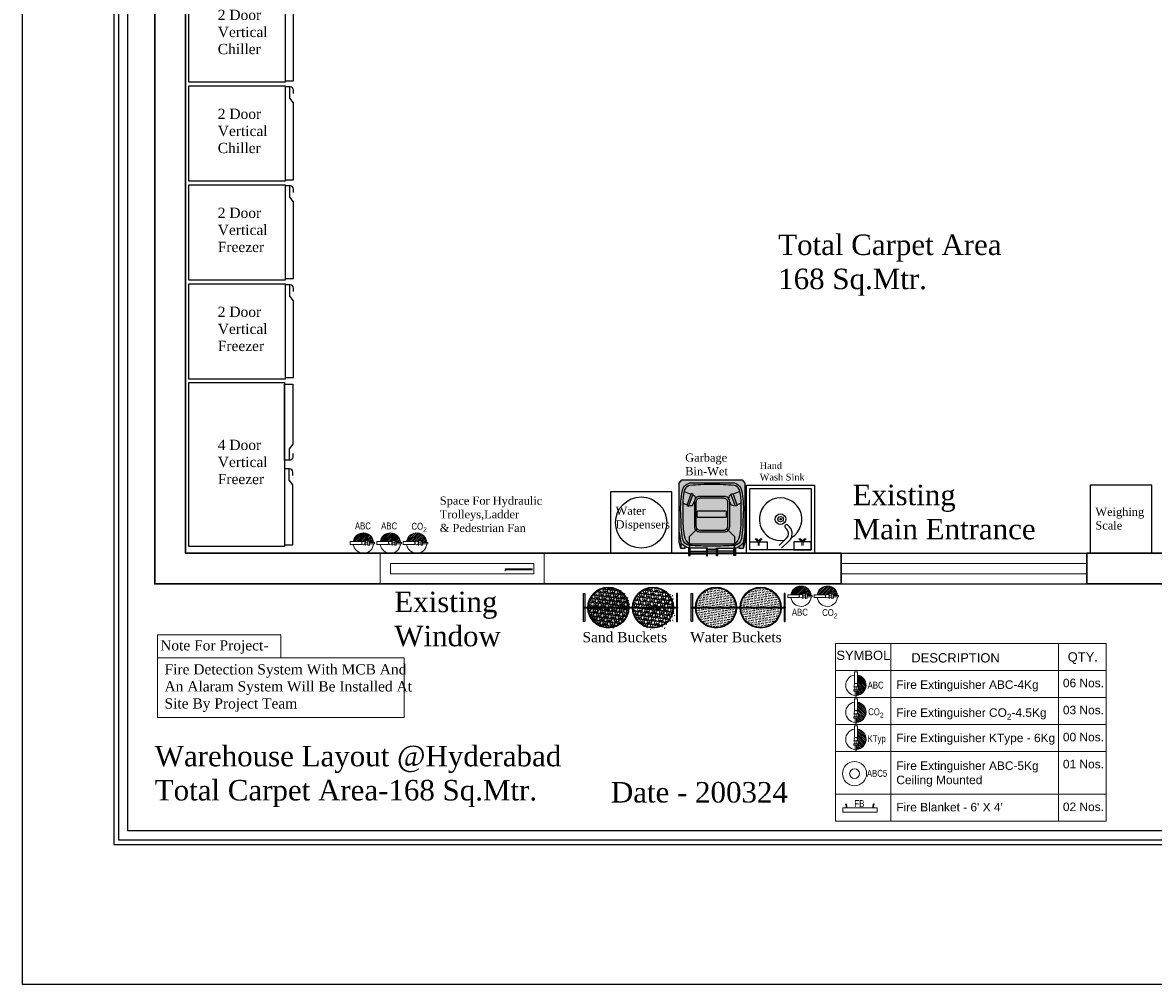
# Model space of a CAD drawing. Header units: millimetres. Extents: x 2861742 to 2875825, y -510863 to -491988.
# Tile 1 of 3: x 2861742 to 2870022, y -510863 to -503818. Entities that reach past the tile are written whole.
import ezdxf

# ---------------------------------------------------------------- set-up
doc = ezdxf.new("R2010")
doc.units = ezdxf.units.MM
doc.header["$LTSCALE"] = 1000
doc.header["$MEASUREMENT"] = 0
doc.layers.get('Defpoints').update_dxf_attribs({"linetype": 'CONTINUOUS'})
doc.layers.add('0-CountArea', color=152, linetype='CONTINUOUS', plot=False, transparency=0.5)
for name, color, linetype, lineweight in [('A-WALL', 113, 'CONTINUOUS', 9), ('door', 251, 'CONTINUOUS', 9), ('Fire Extinguisher', 1, 'CONTINUOUS', 0), ('TEXT', 7, 'CONTINUOUS', 5), ('YA_Wall', 1, 'CONTINUOUS', 30)]:
    doc.layers.add(name, color=color, linetype=linetype, lineweight=lineweight)
for name, color, linetype in [('cad-block.com', 252, 'CONTINUOUS'), ('cad-block.com_hatch', 250, 'CONTINUOUS'), ('Equipment', 5, 'CONTINUOUS'), ('Equipment Name', 7, 'CONTINUOUS'), ('Wall-New', 6, 'CONTINUOUS')]:
    doc.layers.add(name, color=color, linetype=linetype)
doc.styles.add('2.5 Arial_regular_annotative', font='arial.ttf', dxfattribs={"width": 0.8, "height": 2.5})
doc.styles.add('ARAIL', font='arial.ttf')
doc.styles.add('style12', font='BOOKOSI.TTF')
pattern_1 = [(266.0127875, (-2865855.7514, 508046.9782), (-28.999044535, -456.6607662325), [5.112368, -506.1253458]), (222.96974073, (-2865856.1069, 508041.8782), (335.9377675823, 310.6860413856), [8.772984, -868.52514093]), (170.51044708, (-2865862.5262, 508035.8985), (556.7905830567, -95.4371343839), [6.185944, -612.40923865]), (305.273689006, (-2865868.3557, 508019.2883), (-437.9583126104, 622.2833088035), [7.989044, -790.9152056]), (330.83365418, (-2865863.7422, 508012.766), (-430.4636759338, 242.3572233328), [7.83389, -775.55617887]), (35.273689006, (-2865856.9015, 508008.9482), (-622.2833088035, -437.9583126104), [7.989044, -790.9152056]), (75.694240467, (-2865850.3793, 508013.5617), (-155.325951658, -603.5808551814), [10.565102, -1045.94424486]), (110.255328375, (-2865847.7687, 508023.7992), (-305.08213291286, 822.54294245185), [9.974544, -987.4802169]), (159.429565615, (-2865851.2219, 508033.1569), (-543.6920379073, 202.1162237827), [8.0161, -793.59477817]), (213.23635831, (-2865858.727, 508035.9734), (352.78363107, 227.402088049), [9.151616, -448.428978]), (260.3974378, (-2865866.3815, 508030.9575), (-101.98640695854, -610.1301277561), [11.835024, -1171.6682502]), (176.81407483, (-2865838.4768, 508042.15), (-349.9816768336, 15.9004993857), [4.039438, -399.9061029]), (209.46923439, (-2865842.51, 508042.3745), (436.0675844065, 244.2479515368), [7.685006, -760.8174338]), (263, (-2865849.2, 508038.594), (23.39513606, -29.94440864), [5.373998, -48.36611737]), (241.19859051, (-2865854.1043, 508040.5495), (102.9317710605, 176.864497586), [2.894004, -286.505374]), (329.80140949, (-2865855.4985, 508038.0135), (-100.129816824, 66.438089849), [4.092714, -200.54354867]), (68.96375653, (-2865851.961, 508035.955), (43.042953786, 130.074225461), [6.647302, -214.92887]), (199.5650512, (-2865849.575, 508042.159), (83.283953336, 16.84586349), [4.806658, -115.3598931]), (54.38954033, (-2865872.8663, 508024.4443), (229.2586781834, 323.7845865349), [6.7336, -666.62811557]), (108.34617594, (-2865868.9455, 508029.9187), (137.568862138, -422.9690392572), [5.649118, -559.2614944]), (331.19859051, (-2865854.254, 508048.148), (-176.864497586, 102.9317710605), [5.78797, -283.611408]), (21.61045967, (-2865849.1822, 508045.3595), (-369.6294945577, -144.1181347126), [6.7336, -666.62811557]), (17.44395478, (-2865858.3613, 508005.8788), (-196.51231531, -57.086863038), [6.49344, -318.1787023]), (332.77514057, (-2865852.1665, 508007.8253), (-407.0685398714, 212.4128146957), [5.440764, -538.6364364]), (104.80140949, (-2865830.5596, 508018.4375), (-57.086863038, 196.51231531), [5.78797, -283.611408]), (55.35402464, (-2865832.0382, 508024.0335), (-295.6967680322, -423.9144033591), [6.369978, -630.62609734]), (107.44395478, (-2865845.2323, 508006.974), (57.086863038, -196.51231531), [3.24672, -321.4254223]), (139.30993247, (-2865832.356, 508017.034), (-123.524952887, 96.382498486), [1.93762, -191.8251215]), (203.96375653, (-2865833.825, 508018.297), (113.228361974, 40.24099955), [7.83389, -148.84412377]), (224.00900596, (-2865840.984, 508015.1153), (276.0489503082, 263.8957692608), [7.2599, -718.72908063]), (341.69006753, (-2865849.856, 508033.26), (-76.73468076, 36.49368121), [5.480436, -131.53051247]), (31.157226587, (-2865844.6527, 508031.5381), (555.8452189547, 337.8284957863), [9.568172, -947.2473797]), (98.9453959, (-2865836.4647, 508036.4886), (43.9883178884, -303.191404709), [3.912328, -387.32161736]), (128, (-2865837.073, 508040.353), (-53.3395447, 6.54927257), [2.28, -35.72]), (158.25643716, (-2865842.2848, 508015.5457), (283.5435869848, -116.03031621), [5.279112, -522.6337596]), (86.0127875, (-2865847.1884, 508017.5014), (28.999044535, 456.6607662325), [10.224736, -501.0129778]), (38, (-2865846.477, 508027.7), (6.54927257, 53.3395447), [9.88, -28.12]), (3.30484647, (-2865838.6918, 508033.7841), (463.2100388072, 24.3405001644), [6.008332, -594.82442343]), (292.0546041, (-2865832.6935, 508034.1305), (63.636135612, -143.172770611), [5.532876, -271.1112998]), (245.645975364, (-2865830.616, 508029.0025), (-334.9924034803, -743.9516715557), [9.00847, -891.84001893]), (213.42607874, (-2865834.3308, 508020.7956), (-412.6724483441, -274.1923601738), [9.530362, -943.5047895])]
pattern_2 = [(353, (-2866638.634, 508205.388), (26.337020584, 9.36009331), [12.5, -12.5, 0, -12.5, 0, -12.5])]

# ---------------------------------------------------------------- blocks, each defined once
blk = doc.blocks.new('A$C24e077e1')
at = {"layer": 'Equipment', "lineweight": 5}
for p, q in [((84.9, 416.3), (63.1, 394.6)), ((84.9, 443.5), (84.9, 416.3)), ((93.6, 416.3), (93.6, 443.5)), ((115.4, 394.6), (93.6, 416.3)), ((384.4, 394.6), (406.2, 416.3)), ((406.2, 416.3), (406.2, 443.5)), ((414.9, 443.5), (414.9, 416.3)), ((414.9, 416.3), (436.7, 394.6)), ((63.1, 394.6), (75.5, 394.6)), ((75.5, 394.6), (89.2, 408.3)), ((89.2, 408.3), (103, 394.6)), ((103, 394.6), (115.4, 394.6)), ((396.8, 394.6), (384.4, 394.6)), ((410.5, 408.3), (396.8, 394.6)), ((424.3, 394.6), (410.5, 408.3)), ((436.7, 394.6), (424.3, 394.6))]:
    blk.add_line(p, q, dxfattribs=at)
at = {"layer": 'Equipment'}
for p, q in [((243.2, 461.5), (187.5, 409.1)), ((261, 442.6), (205.3, 390.2)), ((184.4, 306.3), (196.2, 293.7)), ((203.3, 324.1), (215.2, 311.5))]:
    blk.add_line(p, q, dxfattribs=at)
for points in [[(0, 499.8), (499.8, 499.8), (499.8, 0), (0, 0)], [(152.5, 473.8), (26, 473.8), (26, 416.3), (152.5, 416.3)], [(26, 473.8), (473.8, 473.8), (473.8, 26), (26, 26)], [(347.3, 473.8), (473.8, 473.8), (473.8, 416.3), (347.3, 416.3)]]:
    blk.add_lwpolyline(points, close=True, dxfattribs=at)
at = {"layer": 'Equipment', "linetype": 'ByBlock', "lineweight": -2, "ltscale": 0.25}
for radius in [39, 19.8, 5.16]:
    blk.add_circle((249.9, 249.9), radius, dxfattribs=at)
at = {"layer": 'Equipment'}
for centre, radius, start, end in [((249.9, 249.9), 155.9, 120.7693, 101.59797), ((237.4, 356.1), 72.8, 133.26297, 223.26297), ((237.4, 356.1), 46.8, 133.26297, 223.26297), ((205.7, 302.6), 13, 223.26297, 43.26297)]:
    blk.add_arc(centre, radius, start, end, dxfattribs=at)
blk = doc.blocks.new('Garbage bin_green_top_dwgmodels.com')
at = {"layer": 'cad-block.com_hatch'}
h = blk.add_hatch(color=85, dxfattribs=at)
h.dxf.hatch_style = 1
h.paths.add_polyline_path([(239.9, 457.7), (228.9, 502.2), (198.8, 502.2), (198.9, 487.4, 0.065352), (172.7, 499.3), (172.3, 553.5), (165.8, 553.5), (159.3, 553.5), (159.3, 542.6), (40.1, 542.6), (40.1, 556.4), (32, 556.4), (32, 542.6), (0, 542.6), (-32, 542.6), (-32, 556.4), (-40.1, 556.4), (-40.1, 542.6), (-159.3, 542.6), (-159.3, 553.5), (-165.8, 553.5), (-172.3, 553.5), (-172.7, 499.3, 0.065352), (-198.9, 487.4), (-198.8, 502.2), (-228.9, 502.2), (-239.9, 457.7), (-240.1, 23.1), (-220, 0), (0, 0), (220, 0), (240.1, 23.1)])
h.paths.add_polyline_path([(-159.3, 501.2), (-159.3, 523.2), (-40.1, 523.2), (-40.1, 501.2)], flags=16)
h.paths.add_polyline_path([(-32, 511.2), (-32, 523.2), (0, 523.2), (32, 523.2), (32, 511.2), (0, 511.2)], flags=16)
h.paths.add_polyline_path([(40.1, 501.2), (40.1, 523.2), (159.3, 523.2), (159.3, 501.2)], flags=16)
at = {"layer": 'cad-block.com', "color": 0}
for points in [[(-198.9, 487.4), (-198.8, 502.2), (-228.9, 502.2), (-239.9, 457.7), (-240.1, 23.1), (-220, 0), (0, 0), (220, 0), (240.1, 23.1), (239.9, 457.7), (228.9, 502.2), (198.8, 502.2), (198.9, 487.4)], [(-239.9, 382.1), (-227.3, 462), (-227.3, 502.2)], [(-172.7, 499.3), (-172.3, 553.5), (-165.8, 553.5), (-159.3, 553.5), (-159.3, 501.2)], [(-159.3, 542.6), (-40.1, 542.6)], [(-159.3, 523.2), (-40.1, 523.2)], [(32, 542.6), (0, 542.6), (-32, 542.6)], [(32, 523.2), (0, 523.2), (-32, 523.2)], [(32, 511.2), (0, 511.2), (-32, 511.2)], [(159.3, 542.6), (40.1, 542.6)], [(159.3, 523.2), (40.1, 523.2)], [(172.7, 499.3), (172.3, 553.5), (165.8, 553.5), (159.3, 553.5), (159.3, 501.2)], [(239.9, 382.1), (227.3, 462), (227.3, 502.2)], [(-213.1, 171.3), (-183.1, 182.5)], [(-185.6, 187.7), (-171.6, 192.8), (-138.2, 105.6), (-153.1, 99.9), (-185.1, 187.9)], [(185.6, 187.7), (171.6, 192.8), (138.2, 105.6), (153.1, 99.9), (185.1, 187.9)], [(213.1, 171.3), (183.1, 182.5)], [(-203.5, 84.7), (-154.5, 103.7)], [(203.5, 84.7), (154.5, 103.7)]]:
    blk.add_lwpolyline(points, dxfattribs=at)
for points in [[(-40.1, 501.2), (-159.3, 501.2), (-165.8, 501.2, 0.169802), (-227.3, 462)], [(109, 358.9), (165.8, 414.4), (165.8, 553.5), (165.8, 480.8, 0.002183), (0, 486.7, 0.002183), (-165.8, 480.8), (-165.8, 553.5), (-165.8, 414.4), (-109, 358.9)], [(40.1, 501.2), (159.3, 501.2), (165.8, 501.2, -0.169802), (227.3, 462)], [(-165.8, 480.8, 0.297961), (-215.2, 430.6, 0.042051), (-225, 345.8, -0.003698), (-229, 241.3, 0.060574), (-216.7, 78.6, 0.367426), (-149.6, 21.6), (0, 21.6), (149.6, 21.6, 0.367426), (216.7, 78.6, 0.060574), (229, 241.3, -0.003698), (225, 345.8, 0.042051), (215.2, 430.6, 0.297961), (165.8, 480.8)], [(-169.6, 187.5, -0.269888), (-140.2, 182.4), (-128.8, 156.1)], [(169.6, 187.5, 0.269888), (140.2, 182.4), (128.8, 156.1)], [(-139.6, 109.4), (-139.2, 109.6, 0.32068), (-121.3, 136.8)], [(139.6, 109.4), (139.2, 109.6, -0.32068), (121.3, 136.8)]]:
    blk.add_lwpolyline(points, format="xyb", dxfattribs=at)
for points in [[(-40.1, 556.4), (-32, 556.4), (-32, 501.2), (-40.1, 501.2)], [(40.1, 556.4), (32, 556.4), (32, 501.2), (40.1, 501.2)]]:
    blk.add_lwpolyline(points, close=True, dxfattribs=at)
for points in [[(0, 467.6), (165.8, 467.6, -0.218041), (202.1, 417.6, -0.049803), (213.1, 307.8), (213.1, 175.2, -0.075378), (199.3, 68.9, -0.243539), (161.6, 41, -0.021943), (0, 34, -0.021943), (-161.6, 41, -0.243539), (-199.3, 68.9, -0.075378), (-213.1, 175.2), (-213.1, 307.8, -0.049803), (-202.1, 417.6, -0.218041), (-165.8, 467.6)], [(-90.5, 380.1), (91.4, 380.1, -0.414214), (129.9, 341.6), (129.9, 159.8, -0.414214), (91.4, 121.3), (-90.5, 121.3, -0.414214), (-129, 159.8), (-129, 341.6, -0.414214)], [(-87.2, 368.1), (85, 368.1, -0.414214), (115.5, 337.5), (115.5, 165.4, -0.414214), (85, 134.9), (-87.2, 134.9, -0.414214), (-117.7, 165.4), (-117.7, 337.5, -0.414214)], [(-104, 272.5), (100.8, 272.5, -0.414214), (106.9, 266.4), (106.9, 236, -0.414214), (100.8, 229.9), (-104, 229.9, -0.414214), (-110.1, 236), (-110.1, 266.4, -0.414214)]]:
    blk.add_lwpolyline(points, format="xyb", close=True, dxfattribs=at)
blk = doc.blocks.new('A$C9b609989')
at = {"layer": 'Equipment'}
blk.add_lwpolyline([(-688.1, 60.8), (11.9, 60.8), (11.9, 765), (-688.1, 765)], close=True, dxfattribs=at)
at = {"layer": 'Equipment', "linetype": 'Continuous'}
blk.add_lwpolyline([(-630.3, 0), (-654.9, 0, -0.414214), (-679.6, 24.6), (-679.6, 60.8), (0, 60.8), (0, 0), (-562.3, 0), (-596.2, 27), (-679.6, 27)], format="xyb", dxfattribs=at)
blk = doc.blocks.new('A$C7ff28e20')
at = {"layer": 'Equipment'}
blk.add_lwpolyline([(-1188.1, 60.8), (11.9, 60.8), (11.9, 760), (-1188.1, 760)], close=True, dxfattribs=at)
at = {"layer": 'Equipment', "linetype": 'Continuous'}
for points in [[(-668.5, 0), (-643.9, 0, 0.414214), (-619.3, 24.6), (-619.3, 60.8), (-1176.3, 60.8), (-1176.3, 0), (-736.5, 0), (-702.7, 27), (-619.3, 27)], [(-507.8, 0), (-532.4, 0, -0.414214), (-557, 24.6), (-557, 60.8), (0, 60.8), (0, 0), (-439.8, 0), (-473.6, 27), (-557, 27)]]:
    blk.add_lwpolyline(points, format="xyb", dxfattribs=at)
blk = doc.blocks.new('A$C88a519a9')
at = {"layer": 'Fire Extinguisher', "color": 1, "linetype": 'Continuous', "lineweight": 0, "ltscale": 250}
for p, q in [((-10.8, 97.8), (10.8, 97.8)), ((-10.8, 12.6), (-10.8, 97.8)), ((10.8, 97.8), (10.8, 12.6)), ((10.8, 12.6), (-10.8, 12.6)), ((-18.6, -12.6), (18.6, -12.6)), ((18.6, -33), (-18.6, -33)), ((-15, -33), (15, -33)), ((-15, -43.8), (-15, -33)), ((15, -43.8), (-15, -43.8)), ((-7.8, -33), (-7.8, -12.6)), ((-4.8, -43.8), (4.8, -43.8)), ((-4.8, -81), (-4.8, -43.8)), ((4.8, -81), (-4.8, -81)), ((4.8, -43.8), (4.8, -81)), ((7.8, -33), (7.8, -12.6)), ((15, -33), (15, -43.8)), ((18.6, -12.6), (18.6, -33))]:
    blk.add_line(p, q, dxfattribs=at)
at = {"layer": 'Fire Extinguisher', "linetype": 'Continuous'}
for p, q in [((10.3, 12.6), (62.9, -40)), ((10.8, 61.6), (74.6, -2.1)), ((10.8, 49.3), (73.4, -13.3)), ((10.8, 36.9), (70.9, -23.2)), ((10.8, 24.5), (67.3, -32)), ((11.1, 73.8), (73.8, 11.1)), ((28.1, 69.1), (69.1, 28.1)), ((4.8, -43.8), (29.5, -68.5)), ((4.8, -56.2), (20.4, -71.7)), ((4.8, -68.6), (10.1, -73.9)), ((7.9, -9.8), (10.7, -12.6)), ((12.4, -1.9), (57.7, -47.2)), ((15, -41.6), (37.7, -64.3)), ((18.6, -20.5), (51.8, -53.7)), ((18.6, -32.8), (45.1, -59.4))]:
    blk.add_line(p, q, dxfattribs=at)
at = {"layer": 'Fire Extinguisher', "color": 1, "linetype": 'Continuous', "lineweight": 0, "ltscale": 250}
blk.add_circle((0, 0), 12.6, dxfattribs=at)
for start, end in [(98.33622, 266.30554), (273.69446, 81.66378)]:
    blk.add_arc((0, 0), 74.6, start, end, dxfattribs=at)
blk = doc.blocks.new('A$Ca4975907')
at = {"layer": 'Fire Extinguisher', "color": 3, "linetype": 'Continuous', "lineweight": 0, "ltscale": 250}
for p, q in [((-10.8, 97.8), (10.8, 97.8)), ((-10.8, 12.6), (-10.8, 97.8)), ((10.8, 97.8), (10.8, 12.6)), ((10.8, 12.6), (-10.8, 12.6)), ((-18.6, -12.6), (18.6, -12.6)), ((18.6, -33), (-18.6, -33)), ((-15, -33), (15, -33)), ((-15, -43.8), (-15, -33)), ((15, -43.8), (-15, -43.8)), ((-7.8, -33), (-7.8, -12.6)), ((-4.8, -43.8), (4.8, -43.8)), ((-4.8, -81), (-4.8, -43.8)), ((4.8, -81), (-4.8, -81)), ((4.8, -43.8), (4.8, -81)), ((7.8, -33), (7.8, -12.6)), ((15, -33), (15, -43.8)), ((18.6, -12.6), (18.6, -33))]:
    blk.add_line(p, q, dxfattribs=at)
at = {"layer": 'Fire Extinguisher', "color": 3, "linetype": 'Continuous'}
for p, q in [((74.5, 4.1, 0), (10.8, 67.7, 0)), ((74, -8.9, 0), (10.8, 54.3, 0)), ((71.8, -20.1, 0), (10.8, 40.9, 0)), ((68.3, -30, 0), (10.8, 27.4, 0)), ((63.7, -38.9, 0), (10.8, 14, 0)), ((71.8, 20.2, 0), (20.2, 71.8, 0)), ((54.7, 50.7, 0), (50.7, 54.7, 0)), ((27.1, -69.5, 0), (4.8, -47.2, 0)), ((16.9, -72.7, 0), (4.8, -60.6, 0)), ((5.2, -74.4, 0), (4.8, -74, 0)), ((10.5, -12.6, 0), (7.8, -9.9, 0)), ((58.1, -46.7, 0), (12.5, -1.2, 0)), ((36.3, -65.2, 0), (14.9, -43.8, 0)), ((44.4, -59.9, 0), (17.5, -33, 0)), ((51.7, -53.8, 0), (18.6, -20.7, 0))]:
    blk.add_line(p, q, dxfattribs=at)
at = {"layer": 'Fire Extinguisher', "color": 3, "linetype": 'Continuous', "lineweight": 0, "ltscale": 250}
blk.add_circle((0, 0), 12.6, dxfattribs=at)
for start, end in [(98.33622, 266.30554), (273.69446, 81.66378)]:
    blk.add_arc((0, 0), 74.6, start, end, dxfattribs=at)
blk = doc.blocks.new('A$C669f5bae')
at = {"layer": 'Fire Extinguisher', "color": 6, "linetype": 'Continuous', "lineweight": 0, "ltscale": 250}
for p, q in [((-10.8, 97.8), (10.8, 97.8)), ((-10.8, 12.6), (-10.8, 97.8)), ((10.8, 97.8), (10.8, 12.6)), ((10.8, 12.6), (-10.8, 12.6)), ((-18.6, -12.6), (18.6, -12.6)), ((18.6, -33), (-18.6, -33)), ((-15, -33), (15, -33)), ((-15, -43.8), (-15, -33)), ((15, -43.8), (-15, -43.8)), ((-7.8, -33), (-7.8, -12.6)), ((-4.8, -43.8), (4.8, -43.8)), ((-4.8, -81), (-4.8, -43.8)), ((4.8, -81), (-4.8, -81)), ((4.8, -43.8), (4.8, -81)), ((7.8, -33), (7.8, -12.6)), ((15, -33), (15, -43.8)), ((18.6, -12.6), (18.6, -33))]:
    blk.add_line(p, q, dxfattribs=at)
at = {"layer": 'Fire Extinguisher', "color": 6, "linetype": 'Continuous'}
for p, q in [((62.4, -40.9, 0), (8.9, 12.6, 0)), ((74.6, 0.6, 0), (10.8, 64.4, 0)), ((73.6, -11.9, 0), (10.8, 50.9, 0)), ((71, -22.7, 0), (10.8, 37.5, 0)), ((67.2, -32.3, 0), (10.8, 24.1, 0)), ((72.9, 15.7, 0), (15.7, 72.9, 0)), ((64.4, 37.7, 0), (37.7, 64.4, 0)), ((24.7, -70.4, 0), (4.8, -50.5, 0)), ((14.1, -73.2, 0), (4.8, -64, 0)), ((7.2, -12.6, 0), (5.8, -11.2, 0)), ((34.1, -66.4, 0), (11.5, -43.8, 0)), ((56.6, -48.6, 0), (12, -3.9, 0)), ((42.5, -61.3, 0), (15, -33.9, 0)), ((50, -55.4, 0), (18.6, -24, 0))]:
    blk.add_line(p, q, dxfattribs=at)
at = {"layer": 'Fire Extinguisher', "color": 6, "linetype": 'Continuous', "lineweight": 0, "ltscale": 250}
blk.add_circle((0, 0), 12.6, dxfattribs=at)
for start, end in [(98.33622, 266.30554), (273.69446, 81.66378)]:
    blk.add_arc((0, 0), 74.6, start, end, dxfattribs=at)
blk = doc.blocks.new('A$C1c0afce1')
at = {"layer": 'Fire Extinguisher'}
blk.add_lwpolyline([(-125.6, -15.7), (125.6, -15.7), (125.6, 15.7), (-125.6, 15.7)], close=True, dxfattribs=at)
for points in [[(-95.7, 15.7), (-95.2, 17.7), (-93.1, 26), (-96.9, 35.4), (-98.9, 45.5), (-107.1, 46), (-99.1, 31.3), (-99.8, 23.4), (-101, 14.2), (-101, 16.4), (-101, 16.9)], [(95.7, 15.7), (95.2, 17.7), (93.1, 26), (96.9, 35.4), (98.9, 45.5), (107.1, 46), (99.1, 31.3), (99.8, 23.4), (101, 14.2), (101, 16.4), (101, 16.9)]]:
    blk.add_open_spline(points, degree=3, knots=[45.919736, 45.919736, 45.919736, 45.919736, 117.751274, 355.813113, 404.916164, 451.597473, 562.986011, 755.471642, 805.849052, 820.345688, 820.345688, 820.345688, 820.345688], dxfattribs=at)
blk = doc.blocks.new('A$Cf58898b0')
at = {"layer": 'Fire Extinguisher'}
h = blk.add_hatch(dxfattribs=at)
h.set_pattern_fill('GRAVEL', color=251, scale=38, angle=38)
h.set_pattern_definition(pattern_1)
h.paths.add_polyline_path([(322.5, -98.6, 0.973202), (30.7, -98.6)])
h = blk.add_hatch(dxfattribs=at)
h.set_pattern_fill('GRAVEL', color=251, scale=38, angle=38)
h.set_pattern_definition(pattern_1)
edge = h.paths.add_edge_path()
edge.add_line((358, -98.6), (649.8, -98.6))
edge.add_arc((503.9, -102.6), 146, 1.55617, 178.44383)
edge = h.paths.add_edge_path()
edge.add_line((649.8, -106.6), (358, -106.6))
edge.add_arc((503.9, -102.6), 146, 181.55617, 358.44383)
h = blk.add_hatch(dxfattribs=at)
h.set_pattern_fill('GRAVEL', color=251, scale=38, angle=38)
h.paths.add_polyline_path([(322.5, -106.6), (30.7, -106.6, 0.973202)])
at = {"layer": 'Equipment'}
for points in [[(4, -106.6), (4, -205.2), (-4, -205.2), (-4, 0), (4, 0), (4, -98.6)], [(676.5, -106.6), (676.5, -205.2), (684.4, -205.2), (684.4, 0), (676.5, 0), (676.5, -98.6)]]:
    blk.add_lwpolyline(points, dxfattribs=at)
blk.add_lwpolyline([(-4, -106.6), (-4, -98.6), (684.4, -98.6), (684.4, -106.6)], close=True, dxfattribs=at)
for centre, radius in [((176.6, -102.6), 150), ((176.6, -102.6), 146), ((503.9, -102.6), 150), ((503.9, -102.6), 146)]:
    blk.add_circle(centre, radius, dxfattribs=at)
blk = doc.blocks.new('A$Cd89b2714')
at = {"layer": 'Fire Extinguisher'}
h = blk.add_hatch(dxfattribs=at)
h.set_pattern_fill('MUDST', color=251, scale=50, angle=353)
h.set_pattern_definition(pattern_2)
h.paths.add_polyline_path([(34.6, 106.6), (326.4, 106.6, 0.973202)])
h.paths.add_polyline_path([(326.4, 98.6), (34.6, 98.6, 0.973202)])
h = blk.add_hatch(dxfattribs=at)
h.set_pattern_fill('MUDST', color=251, scale=50, angle=353)
h.set_pattern_definition(pattern_2)
h.paths.add_polyline_path([(361.9, 106.6), (653.7, 106.6, 0.973202)])
h.paths.add_polyline_path([(653.7, 98.6), (361.9, 98.6, 0.973202)])
at = {"layer": 'Equipment'}
for points in [[(7.9, 98.6), (7.9, 0), (0, 0), (0, 205.2), (7.9, 205.2), (7.9, 106.6)], [(680.4, 98.6), (680.4, 0), (688.4, 0), (688.4, 205.2), (680.4, 205.2), (680.4, 106.6)]]:
    blk.add_lwpolyline(points, dxfattribs=at)
blk.add_lwpolyline([(0, 98.6), (0, 106.6), (688.4, 106.6), (688.4, 98.6)], close=True, dxfattribs=at)
for centre, radius in [((180.5, 102.6), 150), ((180.5, 102.6), 146), ((507.8, 102.6), 150), ((507.8, 102.6), 146)]:
    blk.add_circle(centre, radius, dxfattribs=at)

msp = doc.modelspace()

# ---------------------------------------------------------------- hatches: boundary and pattern name
at = {"layer": 'Fire Extinguisher'}
h = msp.add_hatch(dxfattribs=at)
h.set_pattern_fill('GRAVEL', color=134)
h.set_pattern_definition([(228.012787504, (0.72, 1), (-8, -9), [0.134536, -13.31908804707]), (184.969740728, (0.63, 0.9), (12, 1.00000000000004), [0.230868, -22.85592476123]), (132.510447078, (0.4, 0.88), (10.0000000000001, -10.9999999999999), [0.162788, -16.1160325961]), (267.273689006, (0.01, 0.63), (1, 20), [0.210238, -20.81355804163]), (292.833654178, (0, 0.42), (-5, 12), [0.206155, -20.4093731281]), (357.273689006, (0.08, 0.23), (-20, 1), [0.210238, -20.81355804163]), (37.6942404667, (0.29, 0.22), (-13, -9.99999999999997), [0.278029, -27.5248485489]), (72.2553283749, (0.51, 0.39), (7.00000000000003, 22), [0.262488, -25.9863214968]), (121.429565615, (0.59, 0.64), (-8, 13), [0.21095, -20.88407310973]), (175.236358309, (0.48, 0.82), (11, -1), [0.240832, -11.8007625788]), (222.397437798, (0.24, 0.84), (-11.99999999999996, -10.99999999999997), [0.311448, -30.8333750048]), (138.814074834, (1, 0.62), (-7, 6), [0.106301, -10.52384481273]), (171.46923439, (0.92, 0.69), (13, -2), [0.202237, -20.02151141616]), (225, (0.72, 0.72), (-1e-16, -1), [0.141421, -1.27279256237]), (203.198590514, (0.65, 0.84), (5, 2), [0.076158, -7.53961510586]), (291.801409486, (0.58, 0.81), (-1, 3), [0.107703, -5.27746180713]), (30.963756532, (0.62, 0.71), (3, 2), [0.174929, -5.65602289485]), (161.565051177, (0.77, 0.8), (2, -1), [0.126491, -3.03578666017]), (16.389540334, (0, 0.81), (10, 3), [0.1772, -17.54284514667]), (70.346175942, (0.17, 0.86), (-4.0000000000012, -11.0000000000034), [0.148661, -14.71740774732]), (293.198590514, (0.77, 1), (-2, 5), [0.152315, -7.46345810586]), (343.610459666, (0.83, 0.86), (-10, 3), [0.1772, -17.54284514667]), (339.44395478, (0, 0.19), (-5, 2), [0.17088, -8.37312374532]), (294.775140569, (0.16, 0.13), (-5, 11), [0.143178, -14.17464306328]), (66.8014094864, (0.78, 0), (2, 5), [0.152315, -7.46345810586]), (17.3540246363, (0.84, 0.14), (-13, -4), [0.167631, -16.59542361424]), (69.4439547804, (0.29, 0), (-2, -5), [0.08544, -8.45856374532]), (101.309932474, (0.72, 0), (-1, 4), [0.05099, -5.0480295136]), (165.963756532, (0.71, 0.05), (3, -1), [0.206155, -3.91695062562]), (186.009005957, (0.51, 0.1), (10.00000000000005, 1), [0.19105, -18.91392317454]), (303.690067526, (0.62, 0.62), (-1, 2), [0.144222, -3.46132927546]), (353.157226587, (0.7, 0.5), (17, -2.00000000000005), [0.251794, -24.92756262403]), (60.945395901, (0.95, 0.47), (-4, -7), [0.102956, -10.192674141]), (90, (1, 0.56), (-1, 1), [0.06, -0.94]), (120.256437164, (0.49, 0.13), (4, -7), [0.138924, -13.75351998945]), (48.0127875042, (0.42, 0.25), (8, 9), [0.269072, -13.18455204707]), (0, (0.6, 0.45), (1, 1), [0.26, -0.74]), (325.304846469, (0.86, 0.45), (10.0000000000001, -6.9999999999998), [0.158114, -15.65327430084]), (254.054604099, (0.99, 0.36), (-1, -4), [0.145602, -7.13450788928]), (207.645975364, (0.95, 0.22), (-18.99999999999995, -10.00000000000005), [0.237065, -23.46947418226]), (175.42607874, (0.74, 0.11), (-12.99999999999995, 1), [0.250799, -24.82907340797])])
h.paths.add_polyline_path([(2866176.4, -508102.8, 1), (2865884.5, -508102.8, 1)])

# ---------------------------------------------------------------- linework, layer by layer
at = {"layer": '0-CountArea'}
msp.add_lwpolyline([(2861741.9, -491987.8), (2875825.5, -491987.8), (2875825.5, -510863.1), (2861741.9, -510863.1)], close=True, dxfattribs=at)
at = {"layer": 'A-WALL', "color": 250, "lineweight": 35}
msp.add_line((2865476.3, -507822.8), (2865276.3, -507822.8), dxfattribs=at)
at = {"layer": 'A-WALL', "color": 10, "lineweight": 5}
msp.add_line((2865276.3, -507834.8), (2865276.3, -507822.8), dxfattribs=at)
at = {"layer": 'Defpoints'}
msp.add_lwpolyline([(2862409.3, -509837.8), (2875010.2, -509837.8), (2875010.2, -492629.3), (2862409.3, -492629.3)], close=True, dxfattribs=at)
at = {"layer": 'door'}
for points in [[(2865559.9, -507930), (2864359.9, -507930), (2864359.9, -507705), (2865559.9, -507705)], [(2865484.9, -507855), (2864434.9, -507855), (2864434.9, -507780), (2865484.9, -507780)], [(2867734.8, -507930), (2869534.8, -507930), (2869534.8, -507780), (2867734.8, -507780)]]:
    msp.add_lwpolyline(points, close=True, dxfattribs=at)
msp.add_lwpolyline([(2867734.8, -507855), (2869534.8, -507855)], dxfattribs=at)
at = {"layer": 'Equipment'}
for points in [[(2869559.8, -507705), (2870009.8, -507705), (2870009.8, -507205), (2869559.8, -507205)], [(2866496.7, -507705), (2866496.7, -507255), (2866046.7, -507255), (2866046.7, -507705)]]:
    msp.add_lwpolyline(points, close=True, dxfattribs=at)
msp.add_circle((2866271.7, -507480), 187.5, dxfattribs=at)
at = {"layer": 'Fire Extinguisher', "color": 7, "ltscale": 500}
for p, q in [((2868099.1, -508364.8), (2868099.1, -509667.9)), ((2869327.4, -508364.8), (2869327.4, -509667.9))]:
    msp.add_line(p, q, dxfattribs=at)
at = {"layer": 'Fire Extinguisher', "color": 7}
for p, q in [((2867693.3, -508562.6), (2869676, -508562.6)), ((2867693.3, -508562.6), (2869676, -508562.6)), ((2867693.3, -508760.5), (2869676, -508760.5)), ((2867693.3, -508760.8), (2869676, -508760.8)), ((2867693.3, -508958.4), (2869676, -508958.4)), ((2867693.3, -508958.4), (2869676, -508958.4)), ((2867693.3, -508958.9), (2869676, -508958.9)), ((2867693.3, -509156.5), (2869676, -509156.5)), ((2867693.3, -509156.8), (2869676, -509156.8)), ((2867693.3, -509469.7), (2869676, -509469.7))]:
    msp.add_line(p, q, dxfattribs=at)
at = {"layer": 'Fire Extinguisher'}
for points in [[(2862730.3, -508470.3), (2863632.6, -508470.3), (2863632.6, -508302.6), (2862730.3, -508302.6)], [(2862730.3, -508906.8), (2864535, -508906.8), (2864535, -508470.3), (2862730.3, -508470.3)]]:
    msp.add_lwpolyline(points, close=True, dxfattribs=at)
at = {"layer": 'Fire Extinguisher', "color": 7}
msp.add_lwpolyline([(2867693.3, -509667.9), (2869676, -509667.9), (2869676, -508364.8), (2867693.3, -508364.8)], close=True, dxfattribs=at)
at = {"layer": 'Fire Extinguisher', "color": 5}
for radius in [88.5, 35.6]:
    msp.add_circle((2867833.8, -509319.1), radius, dxfattribs=at)
at = {"layer": 'Wall-New'}
for points in [[(2862443.4, -509803.7), (2874976.1, -509803.7), (2874976.1, -492663.4), (2862443.4, -492663.4)], [(2862511, -509736.1), (2874908.5, -509736.1), (2874908.5, -492731), (2862511, -492731)], [(2874709.5, -492930), (2862710, -492930), (2862710, -507930), (2874709.5, -507930)], [(2862935, -507705), (2874484.5, -507705), (2874484.5, -493155), (2862935, -493155)]]:
    msp.add_lwpolyline(points, close=True, dxfattribs=at)
at = {"layer": 'YA_Wall'}
msp.add_lwpolyline([(2869534.8, -507930), (2869534.8, -507705), (2874484.5, -507705), (2874484.5, -493155), (2862935, -493155), (2862935, -507705), (2867734.8, -507705), (2867734.8, -507930), (2862710, -507930), (2862710, -492930), (2874709.5, -492930), (2874709.5, -507930)], close=True, dxfattribs=at)

# ---------------------------------------------------------------- block references
at = {"layer": 'cad-block.com', "xscale": -1, "rotation": 180}
msp.add_blockref('Garbage bin_green_top_dwgmodels.com', (2866790.2, -507167.2), dxfattribs=at)
at = {"layer": 'Equipment', "xscale": -1, "rotation": 90}
for name, p in [('A$C9b609989', (2863725, -504243.1)), ('A$C9b609989', (2863725, -504968.1)), ('A$C9b609989', (2863725, -505693.1)), ('A$C9b609989', (2863725, -506418.1)), ('A$C7ff28e20', (2863720, -507643.1))]:
    msp.add_blockref(name, p, dxfattribs=at)
at = {"layer": 'Equipment', "rotation": 179.9999999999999}
msp.add_blockref('A$C24e077e1', (2867541.9, -507205.2), dxfattribs=at)
at = {"layer": 'Fire Extinguisher', "rotation": 90}
for name, p in [('A$C88a519a9', (2864237.4, -507630.5)), ('A$C88a519a9', (2864434.5, -507630.5)), ('A$Ca4975907', (2864627.5, -507630.5)), ('A$C88a519a9', (2867442, -508019.3)), ('A$Ca4975907', (2867635, -508019.3))]:
    msp.add_blockref(name, p, dxfattribs=at)
at = {"layer": 'Fire Extinguisher'}
for name, p in [('A$Cf58898b0', (2865853.9, -508000.2)), ('A$Cd89b2714', (2866638.6, -508205.4)), ('A$C88a519a9', (2867843.7, -508671.2, 0)), ('A$Ca4975907', (2867843.7, -508869.4, 0)), ('A$C669f5bae', (2867843.7, -509067.5, 0)), ('A$C1c0afce1', (2867873.1, -509586.6))]:
    msp.add_blockref(name, p, dxfattribs=at)

# ---------------------------------------------------------------- texts
at = {"layer": 'door', "char_height": 150, "width": 5367.376, "attachment_point": 1, "style": 'style12'}
for s, insert in [('Existing \\PMain Entrance', (2867819.9, -507202.6, 0)), ('Existing \\PWindow', (2864463.7, -507986.1, 0)), ('Warehouse Layout @Hyderabad\\PTotal Carpet Area-168 Sq.Mtr.', (2862709.6, -509115.6, 0)), ('Date - 200324', (2866049.8, -509380.8, 0))]:
    msp.add_mtext(s, dxfattribs=dict(at, insert=insert))
at = {"layer": 'Equipment Name', "color": 0, "char_height": 60, "attachment_point": 1, "style": 'style12'}
for s, width, gutter_width, insert in [('Garbage \\PBin-Wet ', 5367.376, 1, (2866594, -506974.1)), ('\\A1;Space For Hydraulic \\PTrolleys,Ladder\\P& Pedestrian Fan', 1131.514, 15, (2864796.8, -507289.3)), ('Water \\PDispensers ', 5367.376, 1, (2866084.2, -507363.3)), ('Weighing \\PScale', 5367.376, 1, (2869597.5, -507370.9))]:
    msp.add_mtext_dynamic_manual_height_columns(s, width=width, gutter_width=gutter_width, heights=[0], dxfattribs=dict(at, insert=insert))
at = {"layer": 'Equipment Name', "color": 0, "insert": (2867139.3, -507038.1, -65), "char_height": 50, "width": 885.101, "attachment_point": 1, "style": 'style12'}
msp.add_mtext('\\A1;Hand \\PWash Sink', dxfattribs=at)
at = {"layer": 'Fire Extinguisher', "color": 1, "style": '2.5 Arial_regular_annotative', "width": 0.8}
for s, p in [('ABC', (2864175.4, -507530.1, 0)), ('ABC', (2864367.7, -507530.1, 0)), ('ABC', (2867375.2, -508162.1, 0)), ('ABC', (2867929.8, -508696.3, 0)), ('FB', (2867833.1, -509564, 0))]:
    msp.add_text(s, height=51, dxfattribs=at).set_placement(p)
at = {"layer": 'Fire Extinguisher', "color": 7, "lineweight": 0, "style": 'ARAIL'}
for s, height, p in [('SYMBOL', 67.83, (2867700.9, -508486.3, 1937.2)), ('DESCRIPTION', 67.832, (2868249.9, -508505, 1937.2)), ('QTY.', 67.83, (2869394.9, -508497.9, 1937.2)), ('06 Nos.', 62.42, (2869359.8, -508686.4, 1940)), ('03 Nos.', 62.42, (2869359.8, -508884.6, 1940)), ('00 Nos.', 62.42, (2869359.8, -509082.5, 1940)), ('01 Nos.', 62.42, (2869359.8, -509280.3, 1940)), ('02 Nos.', 62.42, (2869359.8, -509593.6, 1940))]:
    msp.add_text(s, height=height, dxfattribs=at).set_placement(p)
at = {"layer": 'Fire Extinguisher', "color": 6, "style": '2.5 Arial_regular_annotative', "width": 0.8}
msp.add_text('KTyp', height=51, dxfattribs=at).set_placement((2867929.8, -509088.6, 0))
at = {"layer": 'Fire Extinguisher', "color": 3, "char_height": 51.002, "attachment_point": 1, "style": '2.5 Arial_regular_annotative'}
for insert in [(2864589.1, -507481.5), (2867596.6, -508113.5), (2867933.8, -508840.7)]:
    msp.add_mtext_dynamic_manual_height_columns('\\A1;CO{\\H0.7x;\\S^ 2;}', width=1621.928, gutter_width=1368.7, heights=[0], dxfattribs=dict(at, insert=insert))
at = {"layer": 'Fire Extinguisher', "color": 7, "lineweight": 0, "char_height": 62.419, "attachment_point": 1, "style": 'ARAIL'}
for s, insert in [('Fire Extinguisher ABC-4Kg', (2868140, -508636)), ('\\A1;Fire Extinguisher CO{\\H0.7x;\\S^ 2;}-4.5Kg', (2868140, -508840.7)), ('Fire Extinguisher KType - 6Kg', (2868140, -509026.2)), ('Fire Extinguisher ABC-5Kg\\PCeiling Mounted', (2868140, -509229.9)), ("Fire Blanket - 6' X 4'", (2868140, -509533.3))]:
    msp.add_mtext_dynamic_manual_height_columns(s, width=1621.928, gutter_width=1368.7, heights=[0], dxfattribs=dict(at, insert=insert))
at = {"layer": 'Fire Extinguisher', "color": 5, "insert": (2867924.3, -509291.5, 0), "char_height": 51, "width": 5367.376, "attachment_point": 1, "style": '2.5 Arial_regular_annotative'}
msp.add_mtext('ABC5', dxfattribs=at)
at = {"layer": 'TEXT', "attachment_point": 1, "style": 'style12'}
for s, insert, char_height, width in [('2 Door\\PVertical \\PChiller', (2863170.9, -503723.4, 0), 75, 5367.376), ('2 Door\\PVertical \\PChiller', (2863170.9, -504448.4, 0), 75, 5367.376), ('2 Door\\PVertical \\PFreezer', (2863170.9, -505173.4, 0), 75, 5367.376), ('Total Carpet Area\\P168 Sq.Mtr.', (2867274.9, -505370, 0), 150, 5367.376), ('2 Door\\PVertical \\PFreezer', (2863170.9, -505898.4, 0), 75, 5367.376), ('4 Door\\PVertical \\PFreezer', (2863170.9, -506873.4, 0), 75, 5367.376), ('Sand Buckets', (2865841.5, -508282, 0), 75, 5367.376), ('Water Buckets', (2866630.2, -508282, 0), 75, 5367.376), ('Note For Project-', (2862749.2, -508341.8, 0), 75, 1828.546), ('Fire Detection System With MCB And An Alaram System Will Be Installed At Site By Project Team', (2862781, -508517.4, 0), 75, 1828.546)]:
    msp.add_mtext(s, dxfattribs=dict(at, insert=insert, char_height=char_height, width=width))

doc.saveas('drawing.dxf')
